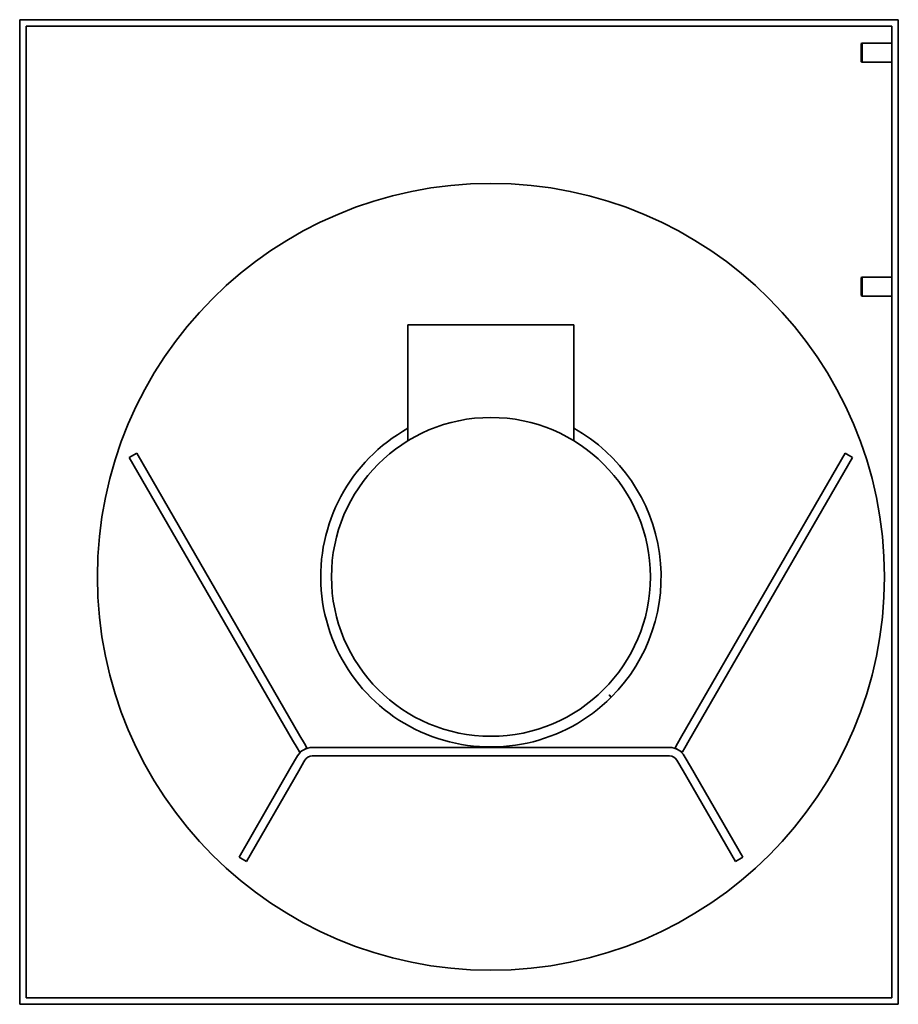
# Model space of a CAD drawing. Header units: millimetres. Extents: x 213 to 626, y 66 to 529.
import ezdxf

# ---------------------------------------------------------------- set-up
doc = ezdxf.new("R2010")
doc.units = ezdxf.units.MM
doc.header["$LTSCALE"] = 2
doc.layers.add('Krawędzie widoczne(ISO)', color=7, linetype='Continuous', lineweight=35, true_color=0x262659)

msp = doc.modelspace()

# ---------------------------------------------------------------- linework, layer by layer
at = {"layer": 'Krawędzie widoczne(ISO)'}
for p, q in [((213.5, 528.5), (626.5, 528.5)), ((213.5, 65.5), (213.5, 528.5)), ((626.5, 528.5), (626.5, 65.5)), ((216.5, 68.5), (216.5, 525.5)), ((216.5, 525.5), (623.5, 525.5)), ((623.5, 525.5), (623.5, 68.5)), ((609, 517.27), (609.5, 517.45)), ((609, 517.27), (609, 508.73)), ((609.5, 517.45), (609.5, 508.55)), ((623.5, 517.45), (609.5, 517.45)), ((609, 508.73), (609.5, 508.55)), ((623.5, 508.55), (609.5, 508.55)), ((609, 407.27), (609.5, 407.45)), ((609.5, 407.45), (609.5, 398.55)), ((623.5, 407.45), (609.5, 407.45)), ((609, 407.27), (609, 398.73)), ((609, 398.73), (609.5, 398.55)), ((623.5, 398.55), (609.5, 398.55)), ((396, 385), (474, 385)), ((396, 330.5), (396, 385)), ((474, 330.5), (474, 385)), ((265.03, 322.65), (268.5, 324.65)), ((345.25, 191.7), (268.5, 324.65)), ((601.5, 324.65), (524.75, 191.7)), ((601.5, 324.65), (604.97, 322.65)), ((265.03, 322.65), (341.79, 189.7)), ((528.21, 189.7), (604.97, 322.65)), ((491.53, 209.9), (490.47, 210.96)), ((490.51, 210.99), (491.57, 209.93)), ((345.25, 191.7), (347.34, 188.08)), ((522.66, 188.08), (524.75, 191.7)), ((343.88, 186.08), (341.79, 189.7)), ((343.88, 186.08), (344.98, 184.17)), ((345.03, 184.08), (347.02, 185.23)), ((347.02, 185.23), (348.5, 186.08)), ((348.45, 186.17), (347.34, 188.08)), ((348.45, 186.17), (348.5, 186.08)), ((518.98, 186.3), (351.02, 186.3)), ((521.5, 186.08), (521.55, 186.17)), ((521.5, 186.08), (522.98, 185.23)), ((522.66, 188.08), (521.55, 186.17)), ((522.98, 185.23), (524.97, 184.08)), ((525.02, 184.17), (526.12, 186.08)), ((528.21, 189.7), (526.12, 186.08)), ((341.17, 177.25), (343.62, 181.49)), ((344.09, 182.3), (343.62, 181.49)), ((345.03, 184.08), (344.98, 184.17)), ((351.02, 182.3), (518.98, 182.3)), ((525.02, 184.17), (524.97, 184.08)), ((526.38, 181.49), (525.91, 182.3)), ((526.38, 181.49), (528.83, 177.25)), ((341.17, 177.25), (316.6, 134.68)), ((347.08, 179.49), (344.64, 175.25)), ((347.08, 179.49), (347.55, 180.3)), ((522.45, 180.3), (522.92, 179.49)), ((525.36, 175.25), (522.92, 179.49)), ((553.4, 134.68), (528.83, 177.25)), ((320.06, 132.68), (344.64, 175.25)), ((525.36, 175.25), (549.94, 132.68)), ((320.06, 132.68), (316.6, 134.68)), ((549.94, 132.68), (553.4, 134.68)), ((626.5, 65.5), (213.5, 65.5)), ((623.5, 68.5), (216.5, 68.5))]:
    msp.add_line(p, q, dxfattribs=at)
for radius in [185, 74.95]:
    msp.add_circle((435, 266.5), radius, dxfattribs=at)
for centre, radius, start, end in [((435, 266.5), 80, 119.1764, 314.9642), ((435, 266.5), 80, 315, 60.8236), ((435, 266.5), 78.5, 314.9635, 315), ((351.02, 178.3), 8, 90, 150), ((518.98, 178.3), 8, 30, 90), ((351.02, 178.3), 4, 90, 150), ((518.98, 178.3), 4, 30, 90)]:
    msp.add_arc(centre, radius, start, end, dxfattribs=at)

doc.saveas('drawing.dxf')
